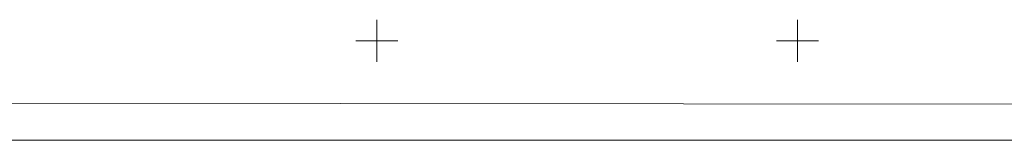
# Model space of a CAD drawing. Header units: metres. Extents: x 6443052 to 6445155, y 6013553 to 6014840.
# Tile 18 of 36: x 6443915 to 6444149, y 6013876 to 6013905. Entities that reach past the tile are written whole.
import ezdxf

# ---------------------------------------------------------------- set-up
doc = ezdxf.new("R2010")
doc.units = ezdxf.units.M
doc.header["$MEASUREMENT"] = 0
doc.layers.add('Ramka_wewn_2_i_opis', color=7, linetype='CONTINUOUS', lineweight=18)
doc.layers.add('siatka', color=7, linetype='CONTINUOUS', lineweight=18)
doc.layers.add('ramka_zewn', color=212, linetype='CONTINUOUS', lineweight=18, plot=False)

msp = doc.modelspace()

# ---------------------------------------------------------------- linework, layer by layer
at = {"layer": 'Ramka_wewn_2_i_opis', "linetype": 'Continuous', "lineweight": 18}
msp.add_line((6444633.27, 6013884.4), (6443810.57, 6013885.3), dxfattribs=at)
at = {"layer": 'ramka_zewn', "linetype": 'Continuous', "lineweight": 13}
msp.add_line((6444640.88, 6013876.36), (6443805.82, 6013876.36), dxfattribs=at)
at = {"layer": 'siatka', "color": 7, "linetype": 'Continuous', "lineweight": 13}
for p, q in [((6444000, 6013895), (6444000, 6013905)), ((6444100, 6013895), (6444100, 6013905)), ((6443995, 6013900), (6444005, 6013900)), ((6444095, 6013900), (6444105, 6013900))]:
    msp.add_line(p, q, dxfattribs=at)

doc.saveas('drawing.dxf')
